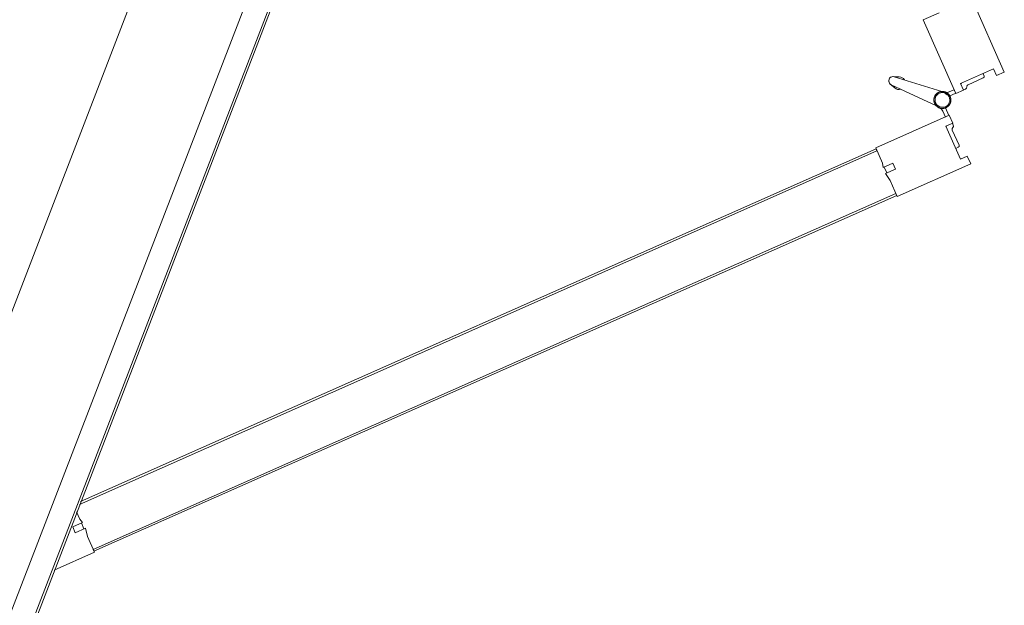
# Model space of a CAD drawing. Header units: millimetres. Extents: x 1512 to 2105, y 794 to 1149.
# Tile 56 of 256: x 1716.478 to 1717.408, y 867.349 to 867.901. Entities that reach past the tile are written whole.
import ezdxf

# ---------------------------------------------------------------- set-up
doc = ezdxf.new("R2010")
doc.units = ezdxf.units.MM
doc.layers.add('A-DOOR', color=31, linetype='Continuous', lineweight=9)

# ---------------------------------------------------------------- blocks, each defined once
blk = doc.blocks.new('5-panel_Bi-fold_external_door_10806 - Type 1-V8-اول')
at = {"layer": 'A-DOOR'}
for p, q in [((-1.53053, 0.74494), (-1.53619, 0.73928)), ((-1.47679, 0.6912), (-1.53053, 0.74494)), ((-1.62266, 0.74343), (-1.6764, 0.68969)), ((-1.61699, 0.73777), (-1.62266, 0.74343)), ((-1.62195, 0.73282), (-1.61699, 0.73777)), ((-1.53619, 0.73928), (-1.53124, 0.73433)), ((-1.59791, 0.70879), (-1.62195, 0.73282)), ((-1.61243, 0.72683), (-1.61419, 0.72507)), ((-1.61243, 0.72683), (-1.61419, 0.72507)), ((-1.61243, 0.72683), (-1.61419, 0.72507)), ((-1.5992, 0.71573), (-1.6103, 0.72683)), ((-1.53124, 0.73433), (-1.55527, 0.7103)), ((-1.54287, 0.72836), (-1.55398, 0.71725)), ((-1.53898, 0.72659), (-1.54075, 0.72836)), ((-1.53898, 0.72659), (-1.54075, 0.72836)), ((-1.53898, 0.72659), (-1.54075, 0.72836)), ((-1.55861, 0.71651), (-1.56005, 0.71507)), ((-1.64104, 0.65434), (-1.5873, 0.70808)), ((-1.59296, 0.71374), (-1.59791, 0.70879)), ((-1.59314, 0.71356), (-1.59456, 0.71499)), ((-1.5873, 0.70808), (-1.59296, 0.71374)), ((-1.58205, 0.70247), (-1.58748, 0.7079)), ((-1.56571, 0.70941), (-1.57126, 0.70386)), ((-1.56733, 0.70249), (-1.56306, 0.70676)), ((-1.56023, 0.71525), (-1.56589, 0.70959)), ((-1.56589, 0.70959), (-1.51215, 0.65585)), ((-1.55527, 0.7103), (-1.56023, 0.71525)), ((-1.59013, 0.70525), (-1.58585, 0.70096)), ((-1.57061, 0.70305), (-1.57081, 0.70331)), ((-1.57061, 0.70305), (-1.57081, 0.70331)), ((-1.57061, 0.70305), (-1.57081, 0.70331)), ((-1.57061, 0.70305), (-1.57081, 0.70331)), ((-1.57061, 0.70305), (-1.57081, 0.70331)), ((-1.57061, 0.70305), (-1.57081, 0.70331)), ((-1.57061, 0.70305), (-1.57081, 0.70331)), ((-1.57061, 0.70305), (-1.57081, 0.70331)), ((-1.57061, 0.70305), (-1.57081, 0.70331)), ((-1.58438, 0.69504), (-1.58108, 0.64801)), ((-1.57309, 0.64801), (-1.56979, 0.69504)), ((-1.48834, 0.67965), (-1.47679, 0.6912)), ((-1.47891, 0.68908), (-1.4775, 0.6905)), ((-1.47891, 0.68908), (-0.89258, 0.10275)), ((-1.4775, 0.6905), (-0.89117, 0.10416)), ((-1.50455, 0.67618), (-1.50031, 0.68043)), ((-1.50031, 0.68043), (-1.49295, 0.67307)), ((-1.49295, 0.67307), (-1.48834, 0.67965)), ((-1.49743, 0.66906), (-1.50455, 0.67618)), ((-1.49818, 0.66982), (-1.49394, 0.67406)), ((-1.65259, 0.66589), (-1.64104, 0.65434)), ((-1.51215, 0.65585), (-1.50099, 0.667)), ((-1.50099, 0.667), (-1.49743, 0.66906)), ((-1.58275, 0.6523), (-1.58086, 0.64696)), ((-1.58275, 0.6523), (-1.58108, 0.64801)), ((-1.58086, 0.64696), (-1.58275, 0.6523)), ((-1.57331, 0.64696), (-1.57142, 0.6523)), ((-1.57142, 0.6523), (-1.57331, 0.64696)), ((-1.57142, 0.6523), (-1.57309, 0.64801)), ((-1.51144, 0.65656), (-1.51003, 0.65797)), ((-1.51144, 0.65656), (-0.93035, 0.07546)), ((-1.51003, 0.65797), (-0.92752, 0.07546)), ((-1.58086, 0.64696), (-1.58108, 0.64801)), ((-1.57331, 0.64696), (-1.57321, 0.64743)), ((-0.89046, 0.10487), (-0.90201, 0.09332)), ((-0.89117, 0.10416), (-0.89258, 0.10275)), ((-0.86105, 0.07546), (-0.89046, 0.10487)), ((-0.90201, 0.09332), (-0.90859, 0.08871)), ((-0.9126, 0.08424), (-0.91466, 0.08067)), ((-0.90548, 0.07711), (-0.9126, 0.08424)), ((-0.90761, 0.08772), (-0.91185, 0.08348)), ((-0.90859, 0.08871), (-0.90124, 0.08136)), ((2.581, 0.0759), (-2.331, 0.0759)), ((-0.91466, 0.08067), (-0.91987, 0.07546)), ((-0.90124, 0.08136), (-0.90548, 0.07711)), ((2.581, 0.0737), (-2.331, 0.0737)), ((-2.331, 0.0516), (2.581, 0.0516)), ((-2.331, -0.05), (2.581, -0.05))]:
    blk.add_line(p, q, dxfattribs=at)
at = {"layer": 'A-DOOR', "flags": 128}
for points in [[(-1.57708, 0.70634), (-1.5774, 0.70634), (-1.57772, 0.70632), (-1.57804, 0.70629), (-1.57836, 0.70624), (-1.57867, 0.70618), (-1.57898, 0.70611), (-1.57929, 0.70603), (-1.5796, 0.70594), (-1.5799, 0.70583), (-1.5802, 0.70571), (-1.58049, 0.70558), (-1.58078, 0.70544), (-1.58106, 0.70529), (-1.58133, 0.70512), (-1.5816, 0.70495), (-1.58186, 0.70476), (-1.58211, 0.70456), (-1.58236, 0.70436), (-1.58259, 0.70414), (-1.58282, 0.70392), (-1.58304, 0.70368), (-1.58325, 0.70344), (-1.58345, 0.70319), (-1.58364, 0.70293), (-1.58381, 0.70266), (-1.58398, 0.70239), (-1.58414, 0.70211), (-1.58428, 0.70183), (-1.58442, 0.70154), (-1.58454, 0.70124), (-1.58465, 0.70094), (-1.58475, 0.70064), (-1.58483, 0.70033), (-1.58491, 0.70002), (-1.58497, 0.6997), (-1.58501, 0.69939), (-1.58505, 0.69907), (-1.58507, 0.69875), (-1.58508, 0.69843), (-1.58508, 0.69811), (-1.58506, 0.69779), (-1.58504, 0.69747), (-1.58499, 0.69715), (-1.58494, 0.69684), (-1.58487, 0.69652), (-1.58479, 0.69621), (-1.5847, 0.69591), (-1.5846, 0.69561), (-1.58448, 0.69531), (-1.58436, 0.69501), (-1.58422, 0.69473), (-1.58407, 0.69444), (-1.58391, 0.69417), (-1.58373, 0.6939), (-1.58355, 0.69363), (-1.58336, 0.69338), (-1.58315, 0.69313), (-1.58294, 0.69289), (-1.58272, 0.69266), (-1.58249, 0.69244), (-1.58225, 0.69223), (-1.582, 0.69203), (-1.58174, 0.69184), (-1.58148, 0.69166), (-1.58121, 0.69149), (-1.58093, 0.69133), (-1.58065, 0.69118), (-1.58036, 0.69104), (-1.58006, 0.69092), (-1.57976, 0.6908), (-1.57946, 0.6907), (-1.57915, 0.69061), (-1.57884, 0.69054), (-1.57853, 0.69047), (-1.57821, 0.69042), (-1.57789, 0.69038), (-1.57758, 0.69036), (-1.57726, 0.69034), (-1.57708, 0.69034)], [(-1.58454, 0.70124), (-1.58465, 0.70094), (-1.58475, 0.70064), (-1.58483, 0.70033), (-1.58491, 0.70002), (-1.58497, 0.6997), (-1.58501, 0.69939), (-1.58505, 0.69907), (-1.58507, 0.69875), (-1.58508, 0.69843), (-1.58508, 0.69811), (-1.58506, 0.69779), (-1.58504, 0.69747), (-1.58499, 0.69715), (-1.58494, 0.69684), (-1.58487, 0.69652), (-1.58479, 0.69621), (-1.5847, 0.69591), (-1.5846, 0.69561), (-1.58448, 0.69531)], [(-1.58454, 0.70124), (-1.58465, 0.70094), (-1.58475, 0.70064), (-1.58483, 0.70033), (-1.58491, 0.70002), (-1.58497, 0.6997), (-1.58501, 0.69939), (-1.58505, 0.69907), (-1.58507, 0.69875), (-1.58508, 0.69843), (-1.58508, 0.69811), (-1.58506, 0.69779), (-1.58504, 0.69747), (-1.58499, 0.69715), (-1.58494, 0.69684), (-1.58487, 0.69652), (-1.58479, 0.69621), (-1.5847, 0.69591), (-1.5846, 0.69561), (-1.58448, 0.69531)], [(-1.58454, 0.70124), (-1.58465, 0.70094), (-1.58475, 0.70064), (-1.58483, 0.70033), (-1.58491, 0.70002), (-1.58497, 0.6997), (-1.58501, 0.69939), (-1.58505, 0.69907), (-1.58507, 0.69875), (-1.58508, 0.69843), (-1.58508, 0.69811), (-1.58506, 0.69779), (-1.58504, 0.69747), (-1.58499, 0.69715), (-1.58494, 0.69684), (-1.58487, 0.69652), (-1.58479, 0.69621), (-1.5847, 0.69591), (-1.5846, 0.69561), (-1.58448, 0.69531)], [(-1.58454, 0.70124), (-1.58465, 0.70094), (-1.58475, 0.70064), (-1.58483, 0.70033), (-1.58491, 0.70002), (-1.58497, 0.6997), (-1.58501, 0.69939), (-1.58505, 0.69907), (-1.58507, 0.69875), (-1.58508, 0.69843), (-1.58508, 0.69811), (-1.58506, 0.69779), (-1.58504, 0.69747), (-1.58499, 0.69715), (-1.58494, 0.69684), (-1.58487, 0.69652), (-1.58479, 0.69621), (-1.5847, 0.69591), (-1.5846, 0.69561), (-1.58448, 0.69531)], [(-1.58454, 0.70124), (-1.58465, 0.70094), (-1.58475, 0.70064), (-1.58483, 0.70033), (-1.58491, 0.70002), (-1.58497, 0.6997), (-1.58501, 0.69939), (-1.58505, 0.69907), (-1.58507, 0.69875), (-1.58508, 0.69843), (-1.58508, 0.69811), (-1.58506, 0.69779), (-1.58504, 0.69747), (-1.58499, 0.69715), (-1.58494, 0.69684), (-1.58487, 0.69652), (-1.58479, 0.69621), (-1.5847, 0.69591), (-1.5846, 0.69561), (-1.58448, 0.69531)], [(-1.58454, 0.70124), (-1.58465, 0.70094), (-1.58475, 0.70064), (-1.58483, 0.70033), (-1.58491, 0.70002), (-1.58497, 0.6997), (-1.58501, 0.69939), (-1.58505, 0.69907), (-1.58507, 0.69875), (-1.58508, 0.69843), (-1.58508, 0.69811), (-1.58506, 0.69779), (-1.58504, 0.69747), (-1.58499, 0.69715), (-1.58494, 0.69684), (-1.58487, 0.69652), (-1.58479, 0.69621), (-1.5847, 0.69591), (-1.5846, 0.69561), (-1.58448, 0.69531), (-1.58436, 0.69501), (-1.58422, 0.69473), (-1.58407, 0.69444), (-1.58391, 0.69417), (-1.58373, 0.6939), (-1.58355, 0.69363), (-1.58336, 0.69338), (-1.58315, 0.69313), (-1.58294, 0.69289), (-1.58272, 0.69266), (-1.58249, 0.69244), (-1.58225, 0.69223), (-1.582, 0.69203), (-1.58174, 0.69184), (-1.58148, 0.69166), (-1.58121, 0.69149), (-1.58093, 0.69133), (-1.58065, 0.69118), (-1.58036, 0.69104)], [(-1.58454, 0.70124), (-1.58465, 0.70094), (-1.58475, 0.70064), (-1.58483, 0.70033), (-1.58491, 0.70002), (-1.58497, 0.6997), (-1.58501, 0.69939), (-1.58505, 0.69907), (-1.58507, 0.69875), (-1.58508, 0.69843), (-1.58508, 0.69811), (-1.58506, 0.69779), (-1.58504, 0.69747), (-1.58499, 0.69715), (-1.58494, 0.69684), (-1.58487, 0.69652), (-1.58479, 0.69621), (-1.5847, 0.69591), (-1.5846, 0.69561), (-1.58448, 0.69531), (-1.58436, 0.69501), (-1.58422, 0.69473), (-1.58407, 0.69444), (-1.58391, 0.69417), (-1.58373, 0.6939), (-1.58355, 0.69363), (-1.58336, 0.69338), (-1.58315, 0.69313), (-1.58294, 0.69289), (-1.58272, 0.69266), (-1.58249, 0.69244), (-1.58225, 0.69223), (-1.582, 0.69203), (-1.58174, 0.69184), (-1.58148, 0.69166), (-1.58121, 0.69149), (-1.58093, 0.69133), (-1.58065, 0.69118), (-1.58036, 0.69104)], [(-1.58454, 0.70124), (-1.58465, 0.70094), (-1.58475, 0.70064), (-1.58483, 0.70033), (-1.58491, 0.70002), (-1.58497, 0.6997), (-1.58501, 0.69939), (-1.58505, 0.69907), (-1.58507, 0.69875), (-1.58508, 0.69843), (-1.58508, 0.69811), (-1.58506, 0.69779), (-1.58504, 0.69747), (-1.58499, 0.69715), (-1.58494, 0.69684), (-1.58487, 0.69652), (-1.58479, 0.69621), (-1.5847, 0.69591), (-1.5846, 0.69561), (-1.58448, 0.69531), (-1.58436, 0.69501), (-1.58422, 0.69473), (-1.58407, 0.69444), (-1.58391, 0.69417), (-1.58373, 0.6939), (-1.58355, 0.69363), (-1.58336, 0.69338), (-1.58315, 0.69313), (-1.58294, 0.69289), (-1.58272, 0.69266), (-1.58249, 0.69244), (-1.58225, 0.69223), (-1.582, 0.69203), (-1.58174, 0.69184), (-1.58148, 0.69166), (-1.58121, 0.69149), (-1.58093, 0.69133), (-1.58065, 0.69118), (-1.58036, 0.69104)], [(-1.58454, 0.70124), (-1.58465, 0.70094), (-1.58475, 0.70064), (-1.58483, 0.70033), (-1.58491, 0.70002), (-1.58497, 0.6997), (-1.58501, 0.69939), (-1.58505, 0.69907), (-1.58507, 0.69875), (-1.58508, 0.69843), (-1.58508, 0.69811), (-1.58506, 0.69779), (-1.58504, 0.69747), (-1.58499, 0.69715), (-1.58494, 0.69684), (-1.58487, 0.69652), (-1.58479, 0.69621), (-1.5847, 0.69591), (-1.5846, 0.69561), (-1.58448, 0.69531), (-1.58436, 0.69501), (-1.58422, 0.69473), (-1.58407, 0.69444), (-1.58391, 0.69417), (-1.58373, 0.6939), (-1.58355, 0.69363), (-1.58336, 0.69338), (-1.58315, 0.69313), (-1.58294, 0.69289), (-1.58272, 0.69266), (-1.58249, 0.69244), (-1.58225, 0.69223), (-1.582, 0.69203), (-1.58174, 0.69184), (-1.58148, 0.69166), (-1.58121, 0.69149), (-1.58093, 0.69133), (-1.58065, 0.69118), (-1.58036, 0.69104)], [(-1.58454, 0.70124), (-1.58465, 0.70094), (-1.58475, 0.70064), (-1.58483, 0.70033), (-1.58491, 0.70002), (-1.58497, 0.6997), (-1.58501, 0.69939), (-1.58505, 0.69907), (-1.58507, 0.69875), (-1.58508, 0.69843), (-1.58508, 0.69811), (-1.58506, 0.69779), (-1.58504, 0.69747), (-1.58499, 0.69715), (-1.58494, 0.69684), (-1.58487, 0.69652), (-1.58479, 0.69621), (-1.5847, 0.69591), (-1.5846, 0.69561), (-1.58448, 0.69531)], [(-1.58454, 0.70124), (-1.58465, 0.70094), (-1.58475, 0.70064), (-1.58483, 0.70033), (-1.58491, 0.70002), (-1.58497, 0.6997), (-1.58501, 0.69939), (-1.58505, 0.69907), (-1.58507, 0.69875), (-1.58508, 0.69843), (-1.58508, 0.69811), (-1.58506, 0.69779), (-1.58504, 0.69747), (-1.58499, 0.69715), (-1.58494, 0.69684), (-1.58487, 0.69652), (-1.58479, 0.69621), (-1.5847, 0.69591), (-1.5846, 0.69561), (-1.58448, 0.69531)], [(-1.58454, 0.70124), (-1.58465, 0.70094), (-1.58475, 0.70064), (-1.58483, 0.70033), (-1.58491, 0.70002), (-1.58497, 0.6997), (-1.58501, 0.69939), (-1.58505, 0.69907), (-1.58507, 0.69875), (-1.58508, 0.69843), (-1.58508, 0.69811), (-1.58506, 0.69779), (-1.58504, 0.69747), (-1.58499, 0.69715), (-1.58494, 0.69684), (-1.58487, 0.69652), (-1.58479, 0.69621), (-1.5847, 0.69591), (-1.5846, 0.69561), (-1.58448, 0.69531)], [(-1.58454, 0.70124), (-1.58465, 0.70094), (-1.58475, 0.70064), (-1.58483, 0.70033), (-1.58491, 0.70002), (-1.58497, 0.6997), (-1.58501, 0.69939), (-1.58505, 0.69907), (-1.58507, 0.69875), (-1.58508, 0.69843), (-1.58508, 0.69811), (-1.58506, 0.69779), (-1.58504, 0.69747), (-1.58499, 0.69715), (-1.58494, 0.69684), (-1.58487, 0.69652), (-1.58479, 0.69621), (-1.5847, 0.69591), (-1.5846, 0.69561), (-1.58448, 0.69531)], [(-1.5774, 0.70634), (-1.57772, 0.70632), (-1.57804, 0.70629), (-1.57836, 0.70624), (-1.57867, 0.70618), (-1.57898, 0.70611), (-1.57929, 0.70603), (-1.5796, 0.70594), (-1.5799, 0.70583), (-1.5802, 0.70571), (-1.58049, 0.70558), (-1.58078, 0.70544), (-1.58106, 0.70529), (-1.58133, 0.70512), (-1.5816, 0.70495), (-1.58186, 0.70476), (-1.58211, 0.70456), (-1.58236, 0.70436), (-1.58259, 0.70414), (-1.58282, 0.70392), (-1.58304, 0.70368)], [(-1.5774, 0.70634), (-1.57772, 0.70632), (-1.57804, 0.70629), (-1.57836, 0.70624), (-1.57867, 0.70618), (-1.57898, 0.70611), (-1.57929, 0.70603), (-1.5796, 0.70594), (-1.5799, 0.70583), (-1.5802, 0.70571), (-1.58049, 0.70558), (-1.58078, 0.70544), (-1.58106, 0.70529), (-1.58133, 0.70512), (-1.5816, 0.70495), (-1.58186, 0.70476), (-1.58211, 0.70456), (-1.58236, 0.70436), (-1.58259, 0.70414), (-1.58282, 0.70392), (-1.58304, 0.70368)], [(-1.5774, 0.70634), (-1.57772, 0.70632), (-1.57804, 0.70629), (-1.57836, 0.70624), (-1.57867, 0.70618), (-1.57898, 0.70611), (-1.57929, 0.70603), (-1.5796, 0.70594), (-1.5799, 0.70583), (-1.5802, 0.70571), (-1.58049, 0.70558), (-1.58078, 0.70544), (-1.58106, 0.70529), (-1.58133, 0.70512), (-1.5816, 0.70495), (-1.58186, 0.70476), (-1.58211, 0.70456), (-1.58236, 0.70436), (-1.58259, 0.70414), (-1.58282, 0.70392), (-1.58304, 0.70368)], [(-1.5774, 0.70634), (-1.57772, 0.70632), (-1.57804, 0.70629), (-1.57836, 0.70624), (-1.57867, 0.70618), (-1.57898, 0.70611), (-1.57929, 0.70603), (-1.5796, 0.70594), (-1.5799, 0.70583), (-1.5802, 0.70571), (-1.58049, 0.70558), (-1.58078, 0.70544), (-1.58106, 0.70529), (-1.58133, 0.70512), (-1.5816, 0.70495), (-1.58186, 0.70476), (-1.58211, 0.70456), (-1.58236, 0.70436), (-1.58259, 0.70414), (-1.58282, 0.70392), (-1.58304, 0.70368)], [(-1.5774, 0.70634), (-1.57772, 0.70632), (-1.57804, 0.70629), (-1.57836, 0.70624), (-1.57867, 0.70618), (-1.57898, 0.70611), (-1.57929, 0.70603), (-1.5796, 0.70594), (-1.5799, 0.70583), (-1.5802, 0.70571), (-1.58049, 0.70558), (-1.58078, 0.70544), (-1.58106, 0.70529), (-1.58133, 0.70512), (-1.5816, 0.70495), (-1.58186, 0.70476), (-1.58211, 0.70456), (-1.58236, 0.70436), (-1.58259, 0.70414), (-1.58282, 0.70392), (-1.58304, 0.70368)], [(-1.57708, 0.70634), (-1.5774, 0.70634), (-1.57772, 0.70632), (-1.57804, 0.70629), (-1.57836, 0.70624), (-1.57867, 0.70618), (-1.57898, 0.70611), (-1.57929, 0.70603), (-1.5796, 0.70594), (-1.5799, 0.70583), (-1.5802, 0.70571), (-1.58049, 0.70558), (-1.58078, 0.70544), (-1.58106, 0.70529), (-1.58133, 0.70512), (-1.5816, 0.70495), (-1.58186, 0.70476), (-1.58211, 0.70456), (-1.58236, 0.70436), (-1.58259, 0.70414), (-1.58282, 0.70392), (-1.58304, 0.70368)], [(-1.57708, 0.70634), (-1.5774, 0.70634), (-1.57772, 0.70632), (-1.57804, 0.70629), (-1.57836, 0.70624), (-1.57867, 0.70618), (-1.57898, 0.70611), (-1.57929, 0.70603), (-1.5796, 0.70594), (-1.5799, 0.70583), (-1.5802, 0.70571), (-1.58049, 0.70558), (-1.58078, 0.70544), (-1.58106, 0.70529), (-1.58133, 0.70512), (-1.5816, 0.70495), (-1.58186, 0.70476), (-1.58211, 0.70456), (-1.58236, 0.70436), (-1.58259, 0.70414), (-1.58282, 0.70392), (-1.58304, 0.70368)], [(-1.57708, 0.70634), (-1.5774, 0.70634), (-1.57772, 0.70632), (-1.57804, 0.70629), (-1.57836, 0.70624), (-1.57867, 0.70618), (-1.57898, 0.70611), (-1.57929, 0.70603), (-1.5796, 0.70594), (-1.5799, 0.70583), (-1.5802, 0.70571), (-1.58049, 0.70558), (-1.58078, 0.70544), (-1.58106, 0.70529), (-1.58133, 0.70512), (-1.5816, 0.70495), (-1.58186, 0.70476), (-1.58211, 0.70456), (-1.58236, 0.70436), (-1.58259, 0.70414), (-1.58282, 0.70392), (-1.58304, 0.70368)], [(-1.57708, 0.70634), (-1.5774, 0.70634), (-1.57772, 0.70632), (-1.57804, 0.70629), (-1.57836, 0.70624), (-1.57867, 0.70618), (-1.57898, 0.70611), (-1.57929, 0.70603), (-1.5796, 0.70594), (-1.5799, 0.70583), (-1.5802, 0.70571), (-1.58049, 0.70558), (-1.58078, 0.70544), (-1.58106, 0.70529), (-1.58133, 0.70512), (-1.5816, 0.70495), (-1.58186, 0.70476), (-1.58211, 0.70456), (-1.58236, 0.70436), (-1.58259, 0.70414), (-1.58282, 0.70392), (-1.58304, 0.70368)], [(-1.5774, 0.70634), (-1.57772, 0.70632), (-1.57804, 0.70629), (-1.57836, 0.70624), (-1.57867, 0.70618), (-1.57898, 0.70611), (-1.57929, 0.70603), (-1.5796, 0.70594), (-1.5799, 0.70583), (-1.5802, 0.70571), (-1.58049, 0.70558), (-1.58078, 0.70544), (-1.58106, 0.70529), (-1.58133, 0.70512), (-1.5816, 0.70495), (-1.58186, 0.70476), (-1.58211, 0.70456), (-1.58236, 0.70436), (-1.58259, 0.70414), (-1.58282, 0.70392), (-1.58304, 0.70368)], [(-1.5774, 0.70634), (-1.57772, 0.70632), (-1.57804, 0.70629), (-1.57836, 0.70624), (-1.57867, 0.70618), (-1.57898, 0.70611), (-1.57929, 0.70603), (-1.5796, 0.70594), (-1.5799, 0.70583), (-1.5802, 0.70571), (-1.58049, 0.70558), (-1.58078, 0.70544), (-1.58106, 0.70529), (-1.58133, 0.70512), (-1.5816, 0.70495), (-1.58186, 0.70476), (-1.58211, 0.70456), (-1.58236, 0.70436), (-1.58259, 0.70414), (-1.58282, 0.70392), (-1.58304, 0.70368)], [(-1.5774, 0.70634), (-1.57772, 0.70632), (-1.57804, 0.70629), (-1.57836, 0.70624), (-1.57867, 0.70618), (-1.57898, 0.70611), (-1.57929, 0.70603), (-1.5796, 0.70594), (-1.5799, 0.70583), (-1.5802, 0.70571), (-1.58049, 0.70558), (-1.58078, 0.70544), (-1.58106, 0.70529), (-1.58133, 0.70512), (-1.5816, 0.70495), (-1.58186, 0.70476), (-1.58211, 0.70456), (-1.58236, 0.70436), (-1.58259, 0.70414), (-1.58282, 0.70392), (-1.58304, 0.70368)], [(-1.5774, 0.70634), (-1.57772, 0.70632), (-1.57804, 0.70629), (-1.57836, 0.70624), (-1.57867, 0.70618), (-1.57898, 0.70611), (-1.57929, 0.70603), (-1.5796, 0.70594), (-1.5799, 0.70583), (-1.5802, 0.70571), (-1.58049, 0.70558), (-1.58078, 0.70544), (-1.58106, 0.70529), (-1.58133, 0.70512), (-1.5816, 0.70495), (-1.58186, 0.70476), (-1.58211, 0.70456), (-1.58236, 0.70436), (-1.58259, 0.70414), (-1.58282, 0.70392), (-1.58304, 0.70368)], [(-1.57122, 0.70379), (-1.57145, 0.70402), (-1.57168, 0.70424), (-1.57192, 0.70445), (-1.57217, 0.70465), (-1.57242, 0.70485), (-1.57269, 0.70503), (-1.57296, 0.7052), (-1.57324, 0.70536), (-1.57352, 0.70551), (-1.57381, 0.70564), (-1.5741, 0.70577), (-1.5744, 0.70588), (-1.57471, 0.70598), (-1.57501, 0.70607), (-1.57532, 0.70615), (-1.57564, 0.70621), (-1.57595, 0.70626), (-1.57627, 0.7063), (-1.57659, 0.70633), (-1.57691, 0.70634), (-1.57708, 0.70634)], [(-1.57708, 0.69034), (-1.57676, 0.69035), (-1.57644, 0.69037), (-1.57613, 0.6904), (-1.57581, 0.69044), (-1.57549, 0.6905), (-1.57518, 0.69057), (-1.57487, 0.69065), (-1.57457, 0.69075), (-1.57426, 0.69086), (-1.57397, 0.69097), (-1.57368, 0.6911), (-1.57339, 0.69125), (-1.57311, 0.6914), (-1.57283, 0.69156), (-1.57257, 0.69174), (-1.57231, 0.69193), (-1.57205, 0.69212), (-1.57181, 0.69233), (-1.57157, 0.69254), (-1.57134, 0.69277), (-1.57113, 0.693), (-1.57092, 0.69325), (-1.57072, 0.6935), (-1.57053, 0.69375), (-1.57035, 0.69402), (-1.57018, 0.69429), (-1.57003, 0.69457), (-1.56988, 0.69486), (-1.56975, 0.69515), (-1.56963, 0.69544), (-1.56952, 0.69574), (-1.56942, 0.69605), (-1.56933, 0.69636), (-1.56926, 0.69667), (-1.5692, 0.69698), (-1.56915, 0.6973), (-1.56912, 0.69762), (-1.56909, 0.69794), (-1.56908, 0.69826), (-1.56909, 0.69858), (-1.5691, 0.6989), (-1.56913, 0.69921), (-1.56917, 0.69953), (-1.56923, 0.69985), (-1.56929, 0.70016), (-1.56937, 0.70047), (-1.56946, 0.70078), (-1.56957, 0.70108), (-1.56968, 0.70138), (-1.56981, 0.70167), (-1.56995, 0.70196), (-1.5701, 0.70224), (-1.57026, 0.70252), (-1.57043, 0.70279), (-1.57061, 0.70305), (-1.57081, 0.70331), (-1.57101, 0.70355), (-1.57122, 0.70379), (-1.57145, 0.70402), (-1.57168, 0.70424), (-1.57192, 0.70445), (-1.57217, 0.70465), (-1.57242, 0.70485), (-1.57269, 0.70503), (-1.57296, 0.7052), (-1.57324, 0.70536), (-1.57352, 0.70551), (-1.57381, 0.70564), (-1.5741, 0.70577), (-1.5744, 0.70588), (-1.57471, 0.70598), (-1.57501, 0.70607), (-1.57532, 0.70615), (-1.57564, 0.70621), (-1.57595, 0.70626), (-1.57627, 0.7063), (-1.57659, 0.70633), (-1.57691, 0.70634), (-1.57708, 0.70634)], [(-1.57122, 0.70379), (-1.57145, 0.70402), (-1.57168, 0.70424), (-1.57192, 0.70445), (-1.57217, 0.70465), (-1.57242, 0.70485), (-1.57269, 0.70503), (-1.57296, 0.7052), (-1.57324, 0.70536), (-1.57352, 0.70551), (-1.57381, 0.70564), (-1.5741, 0.70577), (-1.5744, 0.70588), (-1.57471, 0.70598), (-1.57501, 0.70607), (-1.57532, 0.70615), (-1.57564, 0.70621), (-1.57595, 0.70626), (-1.57627, 0.7063), (-1.57659, 0.70633), (-1.57691, 0.70634), (-1.57708, 0.70634)], [(-1.57122, 0.70379), (-1.57145, 0.70402), (-1.57168, 0.70424), (-1.57192, 0.70445), (-1.57217, 0.70465), (-1.57242, 0.70485), (-1.57269, 0.70503), (-1.57296, 0.7052), (-1.57324, 0.70536), (-1.57352, 0.70551), (-1.57381, 0.70564), (-1.5741, 0.70577), (-1.5744, 0.70588), (-1.57471, 0.70598), (-1.57501, 0.70607), (-1.57532, 0.70615), (-1.57564, 0.70621), (-1.57595, 0.70626), (-1.57627, 0.7063), (-1.57659, 0.70633), (-1.57691, 0.70634), (-1.57708, 0.70634)], [(-1.57122, 0.70379), (-1.57145, 0.70402), (-1.57168, 0.70424), (-1.57192, 0.70445), (-1.57217, 0.70465), (-1.57242, 0.70485), (-1.57269, 0.70503), (-1.57296, 0.7052), (-1.57324, 0.70536), (-1.57352, 0.70551), (-1.57381, 0.70564), (-1.5741, 0.70577), (-1.5744, 0.70588), (-1.57471, 0.70598), (-1.57501, 0.70607), (-1.57532, 0.70615), (-1.57564, 0.70621), (-1.57595, 0.70626), (-1.57627, 0.7063), (-1.57659, 0.70633), (-1.57691, 0.70634), (-1.57708, 0.70634)], [(-1.57708, 0.69034), (-1.57676, 0.69035), (-1.57644, 0.69037), (-1.57613, 0.6904), (-1.57581, 0.69044), (-1.57549, 0.6905), (-1.57518, 0.69057), (-1.57487, 0.69065), (-1.57457, 0.69075), (-1.57426, 0.69086), (-1.57397, 0.69097), (-1.57368, 0.6911), (-1.57339, 0.69125), (-1.57311, 0.6914), (-1.57283, 0.69156), (-1.57257, 0.69174), (-1.57231, 0.69193), (-1.57205, 0.69212), (-1.57181, 0.69233), (-1.57157, 0.69254), (-1.57134, 0.69277), (-1.57113, 0.693), (-1.57092, 0.69325), (-1.57072, 0.6935), (-1.57053, 0.69375), (-1.57035, 0.69402), (-1.57018, 0.69429), (-1.57003, 0.69457), (-1.56988, 0.69486), (-1.56975, 0.69515), (-1.56963, 0.69544), (-1.56952, 0.69574), (-1.56942, 0.69605), (-1.56933, 0.69636), (-1.56926, 0.69667), (-1.5692, 0.69698), (-1.56915, 0.6973), (-1.56912, 0.69762), (-1.56909, 0.69794), (-1.56908, 0.69826), (-1.56909, 0.69858), (-1.5691, 0.6989), (-1.56913, 0.69921), (-1.56917, 0.69953), (-1.56923, 0.69985), (-1.56929, 0.70016), (-1.56937, 0.70047), (-1.56946, 0.70078), (-1.56957, 0.70108), (-1.56968, 0.70138), (-1.56981, 0.70167), (-1.56995, 0.70196), (-1.5701, 0.70224), (-1.57026, 0.70252), (-1.57043, 0.70279), (-1.57061, 0.70305), (-1.57081, 0.70331)], [(-1.57708, 0.69034), (-1.57676, 0.69035), (-1.57644, 0.69037), (-1.57613, 0.6904), (-1.57581, 0.69044), (-1.57549, 0.6905), (-1.57518, 0.69057), (-1.57487, 0.69065), (-1.57457, 0.69075), (-1.57426, 0.69086), (-1.57397, 0.69097), (-1.57368, 0.6911), (-1.57339, 0.69125), (-1.57311, 0.6914), (-1.57283, 0.69156), (-1.57257, 0.69174), (-1.57231, 0.69193), (-1.57205, 0.69212), (-1.57181, 0.69233), (-1.57157, 0.69254), (-1.57134, 0.69277), (-1.57113, 0.693), (-1.57092, 0.69325), (-1.57072, 0.6935), (-1.57053, 0.69375), (-1.57035, 0.69402), (-1.57018, 0.69429), (-1.57003, 0.69457), (-1.56988, 0.69486), (-1.56975, 0.69515), (-1.56963, 0.69544), (-1.56952, 0.69574), (-1.56942, 0.69605), (-1.56933, 0.69636), (-1.56926, 0.69667), (-1.5692, 0.69698), (-1.56915, 0.6973), (-1.56912, 0.69762), (-1.56909, 0.69794), (-1.56908, 0.69826), (-1.56909, 0.69858), (-1.5691, 0.6989), (-1.56913, 0.69921), (-1.56917, 0.69953), (-1.56923, 0.69985), (-1.56929, 0.70016), (-1.56937, 0.70047), (-1.56946, 0.70078), (-1.56957, 0.70108), (-1.56968, 0.70138), (-1.56981, 0.70167), (-1.56995, 0.70196), (-1.5701, 0.70224), (-1.57026, 0.70252), (-1.57043, 0.70279), (-1.57061, 0.70305), (-1.57081, 0.70331)], [(-1.57708, 0.69034), (-1.57676, 0.69035), (-1.57644, 0.69037), (-1.57613, 0.6904), (-1.57581, 0.69044), (-1.57549, 0.6905), (-1.57518, 0.69057), (-1.57487, 0.69065), (-1.57457, 0.69075), (-1.57426, 0.69086), (-1.57397, 0.69097), (-1.57368, 0.6911), (-1.57339, 0.69125), (-1.57311, 0.6914), (-1.57283, 0.69156), (-1.57257, 0.69174), (-1.57231, 0.69193), (-1.57205, 0.69212), (-1.57181, 0.69233), (-1.57157, 0.69254), (-1.57134, 0.69277), (-1.57113, 0.693), (-1.57092, 0.69325), (-1.57072, 0.6935), (-1.57053, 0.69375), (-1.57035, 0.69402), (-1.57018, 0.69429), (-1.57003, 0.69457), (-1.56988, 0.69486), (-1.56975, 0.69515), (-1.56963, 0.69544), (-1.56952, 0.69574), (-1.56942, 0.69605), (-1.56933, 0.69636), (-1.56926, 0.69667), (-1.5692, 0.69698), (-1.56915, 0.6973), (-1.56912, 0.69762), (-1.56909, 0.69794), (-1.56908, 0.69826), (-1.56909, 0.69858), (-1.5691, 0.6989), (-1.56913, 0.69921), (-1.56917, 0.69953), (-1.56923, 0.69985), (-1.56929, 0.70016), (-1.56937, 0.70047), (-1.56946, 0.70078), (-1.56957, 0.70108), (-1.56968, 0.70138), (-1.56981, 0.70167), (-1.56995, 0.70196), (-1.5701, 0.70224), (-1.57026, 0.70252), (-1.57043, 0.70279), (-1.57061, 0.70305), (-1.57081, 0.70331)], [(-1.57708, 0.69034), (-1.57676, 0.69035), (-1.57644, 0.69037), (-1.57613, 0.6904), (-1.57581, 0.69044), (-1.57549, 0.6905), (-1.57518, 0.69057), (-1.57487, 0.69065), (-1.57457, 0.69075), (-1.57426, 0.69086), (-1.57397, 0.69097), (-1.57368, 0.6911), (-1.57339, 0.69125), (-1.57311, 0.6914), (-1.57283, 0.69156), (-1.57257, 0.69174), (-1.57231, 0.69193), (-1.57205, 0.69212), (-1.57181, 0.69233), (-1.57157, 0.69254), (-1.57134, 0.69277), (-1.57113, 0.693), (-1.57092, 0.69325), (-1.57072, 0.6935), (-1.57053, 0.69375), (-1.57035, 0.69402), (-1.57018, 0.69429), (-1.57003, 0.69457), (-1.56988, 0.69486), (-1.56975, 0.69515), (-1.56963, 0.69544), (-1.56952, 0.69574), (-1.56942, 0.69605), (-1.56933, 0.69636), (-1.56926, 0.69667), (-1.5692, 0.69698), (-1.56915, 0.6973), (-1.56912, 0.69762), (-1.56909, 0.69794), (-1.56908, 0.69826), (-1.56909, 0.69858), (-1.5691, 0.6989), (-1.56913, 0.69921), (-1.56917, 0.69953), (-1.56923, 0.69985), (-1.56929, 0.70016), (-1.56937, 0.70047), (-1.56946, 0.70078), (-1.56957, 0.70108), (-1.56968, 0.70138), (-1.56981, 0.70167), (-1.56995, 0.70196), (-1.5701, 0.70224), (-1.57026, 0.70252), (-1.57043, 0.70279), (-1.57061, 0.70305), (-1.57081, 0.70331)], [(-1.5741, 0.70577), (-1.5744, 0.70588), (-1.57471, 0.70598), (-1.57501, 0.70607), (-1.57532, 0.70615), (-1.57564, 0.70621), (-1.57595, 0.70626), (-1.57627, 0.7063), (-1.57659, 0.70633)], [(-1.5741, 0.70577), (-1.5744, 0.70588), (-1.57471, 0.70598), (-1.57501, 0.70607), (-1.57532, 0.70615), (-1.57564, 0.70621), (-1.57595, 0.70626), (-1.57627, 0.7063), (-1.57659, 0.70633)], [(-1.5741, 0.70577), (-1.5744, 0.70588), (-1.57471, 0.70598), (-1.57501, 0.70607), (-1.57532, 0.70615), (-1.57564, 0.70621), (-1.57595, 0.70626), (-1.57627, 0.7063), (-1.57659, 0.70633)], [(-1.5741, 0.70577), (-1.5744, 0.70588), (-1.57471, 0.70598), (-1.57501, 0.70607), (-1.57532, 0.70615), (-1.57564, 0.70621), (-1.57595, 0.70626), (-1.57627, 0.7063), (-1.57659, 0.70633)], [(-1.5741, 0.70577), (-1.5744, 0.70588), (-1.57471, 0.70598), (-1.57501, 0.70607), (-1.57532, 0.70615), (-1.57564, 0.70621), (-1.57595, 0.70626), (-1.57627, 0.7063), (-1.57659, 0.70633)], [(-1.5741, 0.70577), (-1.5744, 0.70588), (-1.57471, 0.70598), (-1.57501, 0.70607), (-1.57532, 0.70615), (-1.57564, 0.70621), (-1.57595, 0.70626), (-1.57627, 0.7063), (-1.57659, 0.70633)], [(-1.5741, 0.70577), (-1.5744, 0.70588), (-1.57471, 0.70598), (-1.57501, 0.70607), (-1.57532, 0.70615), (-1.57564, 0.70621), (-1.57595, 0.70626), (-1.57627, 0.7063), (-1.57659, 0.70633)], [(-1.5741, 0.70577), (-1.5744, 0.70588), (-1.57471, 0.70598), (-1.57501, 0.70607), (-1.57532, 0.70615), (-1.57564, 0.70621), (-1.57595, 0.70626), (-1.57627, 0.7063), (-1.57659, 0.70633)], [(-1.5741, 0.70577), (-1.5744, 0.70588), (-1.57471, 0.70598), (-1.57501, 0.70607), (-1.57532, 0.70615), (-1.57564, 0.70621), (-1.57595, 0.70626), (-1.57627, 0.7063), (-1.57659, 0.70633)], [(-1.57122, 0.70379), (-1.57145, 0.70402), (-1.57168, 0.70424), (-1.57192, 0.70445), (-1.57217, 0.70465), (-1.57242, 0.70485), (-1.57269, 0.70503), (-1.57296, 0.7052), (-1.57324, 0.70536), (-1.57352, 0.70551), (-1.57381, 0.70564)], [(-1.57122, 0.70379), (-1.57145, 0.70402), (-1.57168, 0.70424), (-1.57192, 0.70445), (-1.57217, 0.70465), (-1.57242, 0.70485), (-1.57269, 0.70503), (-1.57296, 0.7052), (-1.57324, 0.70536), (-1.57352, 0.70551), (-1.57381, 0.70564)], [(-1.57122, 0.70379), (-1.57145, 0.70402), (-1.57168, 0.70424), (-1.57192, 0.70445), (-1.57217, 0.70465), (-1.57242, 0.70485), (-1.57269, 0.70503), (-1.57296, 0.7052), (-1.57324, 0.70536), (-1.57352, 0.70551), (-1.57381, 0.70564)], [(-1.57122, 0.70379), (-1.57145, 0.70402), (-1.57168, 0.70424), (-1.57192, 0.70445), (-1.57217, 0.70465), (-1.57242, 0.70485), (-1.57269, 0.70503), (-1.57296, 0.7052), (-1.57324, 0.70536), (-1.57352, 0.70551), (-1.57381, 0.70564)], [(-1.57122, 0.70379), (-1.57145, 0.70402), (-1.57168, 0.70424), (-1.57192, 0.70445), (-1.57217, 0.70465), (-1.57242, 0.70485), (-1.57269, 0.70503), (-1.57296, 0.7052), (-1.57324, 0.70536), (-1.57352, 0.70551), (-1.57381, 0.70564)], [(-1.57122, 0.70379), (-1.57145, 0.70402), (-1.57168, 0.70424), (-1.57192, 0.70445), (-1.57217, 0.70465), (-1.57242, 0.70485), (-1.57269, 0.70503), (-1.57296, 0.7052), (-1.57324, 0.70536), (-1.57352, 0.70551), (-1.57381, 0.70564)], [(-1.57122, 0.70379), (-1.57145, 0.70402), (-1.57168, 0.70424), (-1.57192, 0.70445), (-1.57217, 0.70465), (-1.57242, 0.70485), (-1.57269, 0.70503), (-1.57296, 0.7052), (-1.57324, 0.70536), (-1.57352, 0.70551), (-1.57381, 0.70564)], [(-1.57122, 0.70379), (-1.57145, 0.70402), (-1.57168, 0.70424), (-1.57192, 0.70445), (-1.57217, 0.70465), (-1.57242, 0.70485), (-1.57269, 0.70503), (-1.57296, 0.7052), (-1.57324, 0.70536), (-1.57352, 0.70551), (-1.57381, 0.70564)], [(-1.57122, 0.70379), (-1.57145, 0.70402), (-1.57168, 0.70424), (-1.57192, 0.70445), (-1.57217, 0.70465), (-1.57242, 0.70485), (-1.57269, 0.70503), (-1.57296, 0.7052), (-1.57324, 0.70536), (-1.57352, 0.70551), (-1.57381, 0.70564)], [(-1.56963, 0.69544), (-1.56952, 0.69574), (-1.56942, 0.69605), (-1.56933, 0.69636), (-1.56926, 0.69667), (-1.5692, 0.69698), (-1.56915, 0.6973), (-1.56912, 0.69762), (-1.56909, 0.69794), (-1.56908, 0.69826), (-1.56909, 0.69858), (-1.5691, 0.6989), (-1.56913, 0.69921), (-1.56917, 0.69953), (-1.56923, 0.69985), (-1.56929, 0.70016), (-1.56937, 0.70047), (-1.56946, 0.70078), (-1.56957, 0.70108), (-1.56968, 0.70138), (-1.56981, 0.70167), (-1.56995, 0.70196), (-1.5701, 0.70224)], [(-1.56963, 0.69544), (-1.56952, 0.69574), (-1.56942, 0.69605), (-1.56933, 0.69636), (-1.56926, 0.69667), (-1.5692, 0.69698), (-1.56915, 0.6973), (-1.56912, 0.69762), (-1.56909, 0.69794), (-1.56908, 0.69826), (-1.56909, 0.69858), (-1.5691, 0.6989), (-1.56913, 0.69921), (-1.56917, 0.69953), (-1.56923, 0.69985), (-1.56929, 0.70016), (-1.56937, 0.70047), (-1.56946, 0.70078), (-1.56957, 0.70108), (-1.56968, 0.70138), (-1.56981, 0.70167), (-1.56995, 0.70196)], [(-1.56963, 0.69544), (-1.56952, 0.69574), (-1.56942, 0.69605), (-1.56933, 0.69636), (-1.56926, 0.69667), (-1.5692, 0.69698), (-1.56915, 0.6973), (-1.56912, 0.69762), (-1.56909, 0.69794), (-1.56908, 0.69826), (-1.56909, 0.69858), (-1.5691, 0.6989), (-1.56913, 0.69921), (-1.56917, 0.69953), (-1.56923, 0.69985), (-1.56929, 0.70016), (-1.56937, 0.70047), (-1.56946, 0.70078), (-1.56957, 0.70108), (-1.56968, 0.70138), (-1.56981, 0.70167), (-1.56995, 0.70196)], [(-1.56963, 0.69544), (-1.56952, 0.69574), (-1.56942, 0.69605), (-1.56933, 0.69636), (-1.56926, 0.69667), (-1.5692, 0.69698), (-1.56915, 0.6973), (-1.56912, 0.69762), (-1.56909, 0.69794), (-1.56908, 0.69826), (-1.56909, 0.69858), (-1.5691, 0.6989), (-1.56913, 0.69921), (-1.56917, 0.69953), (-1.56923, 0.69985), (-1.56929, 0.70016), (-1.56937, 0.70047), (-1.56946, 0.70078), (-1.56957, 0.70108), (-1.56968, 0.70138), (-1.56981, 0.70167), (-1.56995, 0.70196)], [(-1.56963, 0.69544), (-1.56952, 0.69574), (-1.56942, 0.69605), (-1.56933, 0.69636), (-1.56926, 0.69667), (-1.5692, 0.69698), (-1.56915, 0.6973), (-1.56912, 0.69762), (-1.56909, 0.69794), (-1.56908, 0.69826), (-1.56909, 0.69858), (-1.5691, 0.6989), (-1.56913, 0.69921), (-1.56917, 0.69953), (-1.56923, 0.69985), (-1.56929, 0.70016), (-1.56937, 0.70047), (-1.56946, 0.70078), (-1.56957, 0.70108), (-1.56968, 0.70138), (-1.56981, 0.70167), (-1.56995, 0.70196)], [(-1.56963, 0.69544), (-1.56952, 0.69574), (-1.56942, 0.69605), (-1.56933, 0.69636), (-1.56926, 0.69667), (-1.5692, 0.69698), (-1.56915, 0.6973), (-1.56912, 0.69762), (-1.56909, 0.69794), (-1.56908, 0.69826), (-1.56909, 0.69858), (-1.5691, 0.6989), (-1.56913, 0.69921), (-1.56917, 0.69953), (-1.56923, 0.69985), (-1.56929, 0.70016), (-1.56937, 0.70047), (-1.56946, 0.70078), (-1.56957, 0.70108), (-1.56968, 0.70138), (-1.56981, 0.70167), (-1.56995, 0.70196)], [(-1.56963, 0.69544), (-1.56952, 0.69574), (-1.56942, 0.69605), (-1.56933, 0.69636), (-1.56926, 0.69667), (-1.5692, 0.69698), (-1.56915, 0.6973), (-1.56912, 0.69762), (-1.56909, 0.69794), (-1.56908, 0.69826), (-1.56909, 0.69858), (-1.5691, 0.6989), (-1.56913, 0.69921), (-1.56917, 0.69953), (-1.56923, 0.69985), (-1.56929, 0.70016), (-1.56937, 0.70047), (-1.56946, 0.70078), (-1.56957, 0.70108), (-1.56968, 0.70138), (-1.56981, 0.70167), (-1.56995, 0.70196)], [(-1.56963, 0.69544), (-1.56952, 0.69574), (-1.56942, 0.69605), (-1.56933, 0.69636), (-1.56926, 0.69667), (-1.5692, 0.69698), (-1.56915, 0.6973), (-1.56912, 0.69762), (-1.56909, 0.69794), (-1.56908, 0.69826), (-1.56909, 0.69858), (-1.5691, 0.6989), (-1.56913, 0.69921), (-1.56917, 0.69953), (-1.56923, 0.69985), (-1.56929, 0.70016), (-1.56937, 0.70047), (-1.56946, 0.70078), (-1.56957, 0.70108), (-1.56968, 0.70138), (-1.56981, 0.70167), (-1.56995, 0.70196)], [(-1.56963, 0.69544), (-1.56952, 0.69574), (-1.56942, 0.69605), (-1.56933, 0.69636), (-1.56926, 0.69667), (-1.5692, 0.69698), (-1.56915, 0.6973), (-1.56912, 0.69762), (-1.56909, 0.69794), (-1.56908, 0.69826), (-1.56909, 0.69858), (-1.5691, 0.6989), (-1.56913, 0.69921), (-1.56917, 0.69953), (-1.56923, 0.69985), (-1.56929, 0.70016), (-1.56937, 0.70047), (-1.56946, 0.70078), (-1.56957, 0.70108), (-1.56968, 0.70138), (-1.56981, 0.70167), (-1.56995, 0.70196)], [(-1.58006, 0.69092), (-1.57976, 0.6908), (-1.57946, 0.6907), (-1.57915, 0.69061), (-1.57884, 0.69054), (-1.57853, 0.69047), (-1.57821, 0.69042), (-1.57789, 0.69038), (-1.57758, 0.69036), (-1.57726, 0.69034), (-1.57708, 0.69034)], [(-1.58006, 0.69092), (-1.57976, 0.6908), (-1.57946, 0.6907), (-1.57915, 0.69061), (-1.57884, 0.69054), (-1.57853, 0.69047), (-1.57821, 0.69042), (-1.57789, 0.69038), (-1.57758, 0.69036), (-1.57726, 0.69034), (-1.57708, 0.69034)], [(-1.58006, 0.69092), (-1.57976, 0.6908), (-1.57946, 0.6907), (-1.57915, 0.69061), (-1.57884, 0.69054), (-1.57853, 0.69047), (-1.57821, 0.69042), (-1.57789, 0.69038), (-1.57758, 0.69036), (-1.57726, 0.69034), (-1.57708, 0.69034)], [(-1.58006, 0.69092), (-1.57976, 0.6908), (-1.57946, 0.6907), (-1.57915, 0.69061), (-1.57884, 0.69054), (-1.57853, 0.69047), (-1.57821, 0.69042), (-1.57789, 0.69038), (-1.57758, 0.69036), (-1.57726, 0.69034), (-1.57708, 0.69034)]]:
    blk.add_lwpolyline(points, dxfattribs=at)
at = {"layer": 'A-DOOR'}
for centre, radius, start, end in [((-1.61137, 0.72577), 0.0015, 45, 135), ((-1.61137, 0.72577), 0.0015, 45, 135), ((-1.61137, 0.72577), 0.0015, 45, 135), ((-1.54181, 0.7273), 0.0015, 45, 135), ((-1.54181, 0.7273), 0.0015, 45, 135), ((-1.54181, 0.7273), 0.0015, 45, 135), ((-1.5572, 0.71509), 0.002, 63.20996, 135), ((-1.5572, 0.71509), 0.002, 91.92597, 135), ((-1.5572, 0.71509), 0.002, 91.92597, 135), ((-1.55539, 0.71867), 0.002, 243.20996, 315), ((-1.55539, 0.71867), 0.002, 243.20996, 300.64199), ((-1.55539, 0.71867), 0.002, 243.20996, 300.64199), ((-1.59778, 0.71714), 0.002, 225, 296.79004), ((-1.59778, 0.71714), 0.002, 225, 268.07403), ((-1.59778, 0.71714), 0.002, 225, 268.07403), ((-1.59793, 0.71021), 0.001, 240, 285), ((-1.59793, 0.71021), 0.001, 240, 285), ((-1.59793, 0.71021), 0.001, 240, 285), ((-1.59598, 0.71357), 0.002, 45, 116.79004), ((-1.55525, 0.71173), 0.001, 255, 300), ((-1.55525, 0.71173), 0.001, 255, 300), ((-1.55525, 0.71173), 0.001, 255, 300), ((-1.5901, 0.69672), 0.00601, 0.58469, 45), ((-1.5901, 0.69672), 0.00601, 15.38979, 45), ((-1.5901, 0.69672), 0.00601, 15.38979, 45), ((-1.57708, 0.69834), 0.00801, 154.91125, 204.37812), ((-1.57708, 0.69834), 0.008, 155.51736, 241.59113), ((-1.57708, 0.69834), 0.008, 155.51736, 167.57384), ((-1.57608, 0.69686), 0.00801, 151.38875, 180.58469), ((-1.57708, 0.69834), 0.007, 90, 270), ((-1.57708, 0.69834), 0.007, 150, 210), ((-1.57708, 0.69834), 0.007, 150, 210), ((-1.57708, 0.69834), 0.007, 150, 210), ((-1.57708, 0.69834), 0.007, 150, 210), ((-1.57708, 0.69834), 0.00801, 117.84691, 138.64278), ((-1.57708, 0.69834), 0.008, 118.40887, 138.51909), ((-1.57708, 0.69834), 0.00801, 73.95954, 106.04046), ((-1.57708, 0.69834), 0.008, 90, 105.29458), ((-1.57708, 0.69834), 0.008, 74.70542, 90), ((-1.57708, 0.69834), 0.007, 270, 90), ((-1.57708, 0.69834), 0.00801, 335.62188, 62.15309), ((-1.57708, 0.69834), 0.008, 298.40887, 61.59113), ((-1.57709, 0.69838), 0.00801, 359.41531, 43.20922), ((-1.57709, 0.69838), 0.00801, 359.41531, 43.20922), ((-1.57709, 0.69838), 0.00801, 359.41531, 43.20922), ((-1.57708, 0.69834), 0.007, 330, 30), ((-1.57708, 0.69834), 0.007, 330, 30), ((-1.57708, 0.69834), 0.007, 330, 30), ((-1.57708, 0.69834), 0.007, 330, 30), ((-1.57708, 0.69834), 0.008, 12.42616, 30), ((-1.56308, 0.69824), 0.00601, 135, 179.41531), ((-1.56308, 0.69824), 0.00601, 135, 179.41531), ((-1.56308, 0.69824), 0.00601, 135, 179.41531), ((-1.57708, 0.69834), 0.008, 254.70542, 270), ((-1.57708, 0.69834), 0.008, 270, 285.29458), ((-1.57708, 0.6543), 0.00601, 141.46222, 199.47122), ((-1.57708, 0.6543), 0.00601, 141.46222, 199.47122), ((-1.57708, 0.6543), 0.00601, 340.52878, 38.53778), ((-1.57708, 0.6543), 0.00601, 340.52878, 38.53778), ((-1.57708, 0.64829), 0.004, 184.01399, 355.98601), ((-1.57708, 0.64829), 0.004, 199.47122, 340.52878), ((-1.57708, 0.64829), 0.004, 199.47122, 340.52878)]:
    blk.add_arc(centre, radius, start, end, dxfattribs=at)

msp = doc.modelspace()

# ---------------------------------------------------------------- block references
at = {"layer": 'A-DOOR', "rotation": 248.8941701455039}
msp.add_blockref('5-panel_Bi-fold_external_door_10806 - Type 1-V8-اول', (1716.12991, 866.60563), dxfattribs=at)

doc.saveas('drawing.dxf')
